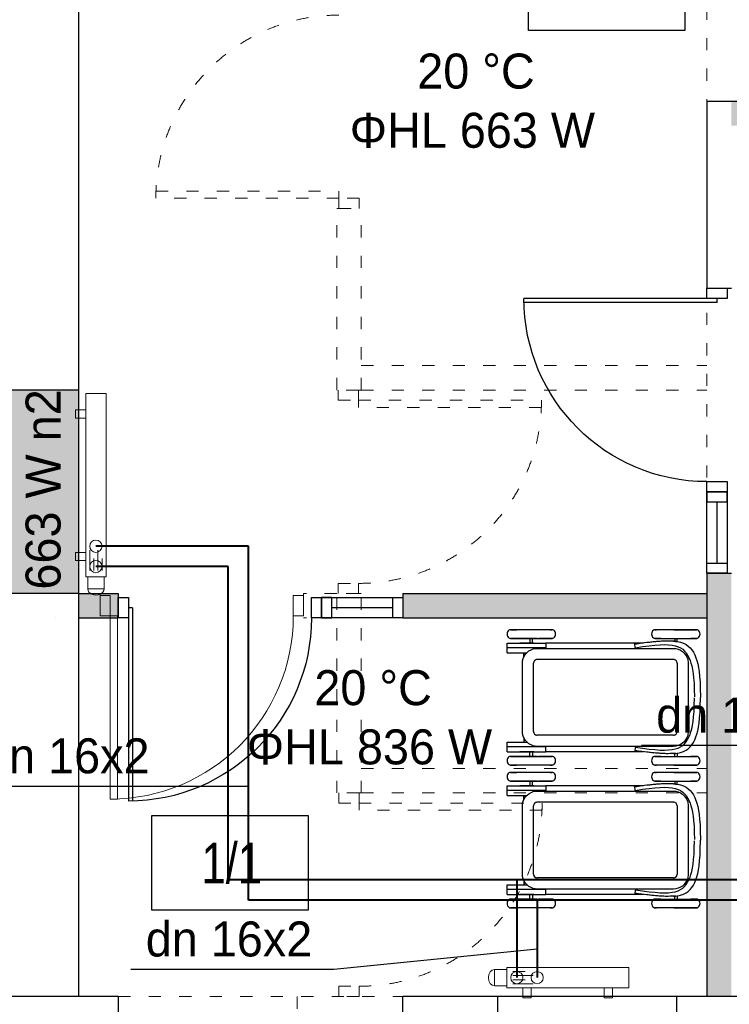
# Model space of a CAD drawing. Header units: millimetres. Extents: x 3698380 to 4312681, y 679670 to 844285.
# Tile 67 of 100: x 4077460 to 4080949, y 781588 to 786427. Entities that reach past the tile are written whole.
import ezdxf
from ezdxf.lldxf.tags import DXFTag

# ---------------------------------------------------------------- set-up
doc = ezdxf.new("R2010")
doc.units = ezdxf.units.MM
doc.header["$LTSCALE"] = 10
doc.linetypes.add('ACAD_ISO03W100', pattern=[30, 12, -18])
doc.linetypes.add('CHSW', pattern=[0])
for name, color, linetype, lineweight in [('0 20 cienka', 8, 'Continuous', 20), ('SAN_Armatura CO na rozwinięciu', 7, 'Continuous', 13), ('SAN_Armatura CO na rzucie', 7, 'Continuous', 13), ('SAN_Grzejniki CO na rzucie', 7, 'Continuous', 13), ('SAN_Przewody powrotne CO na rzucie', 5, 'Continuous', 40), ('SAN_Przewody zasilające CO na rzucie', 1, 'Continuous', 40)]:
    doc.layers.add(name, color=color, linetype=linetype, lineweight=lineweight)
for name, color, linetype in [('A_bloki', 252, 'Continuous'), ('A_kreskowanie', 8, 'Continuous'), ('A_opis_pom', 3, 'Continuous'), ('A_sc_istn', 252, 'Continuous'), ('A_sc_proj', 2, 'Continuous'), ('A_stolarka', 252, 'Continuous'), ('A_wymiary', 1, 'Continuous'), ('SAN_Etykiety przewodów CO na rzucie', 7, 'Continuous'), ('SAN_Piony CO na rzucie', 8, 'Continuous')]:
    doc.layers.add(name, color=color, linetype=linetype)
doc.layers.add('SAN_Etykiety pomieszczeń na rzucie', color=7, linetype='Continuous', true_color=0x8e8e8e)
doc.styles.add('Etykiety pomieszczeń na rzucie', font='txt')
doc.styles.add('Etykiety przewodów CO na rzucie', font='txt')
doc.styles.add('Grzejniki CO na rzucie', font='txt')
doc.styles.add('Strzałki', font='ic-isocp.shx', dxfattribs={"width": 0.8})
tags = doc.linetypes.add('DASHED', pattern=[19.05, 12.7, -6.35]).pattern_tags.tags
tags[6:7] = [DXFTag(74, 4), DXFTag(75, 0), DXFTag(340, '0'), DXFTag(46, 1.0), DXFTag(50, 0.0), DXFTag(44, 0.0), DXFTag(45, 0.0)]
tags[4:5] = [DXFTag(74, 4), DXFTag(75, 0), DXFTag(340, '0'), DXFTag(46, 1.0), DXFTag(50, 0.0), DXFTag(44, 0.0), DXFTag(45, 0.0)]

# ---------------------------------------------------------------- blocks, each defined once
blk = doc.blocks.new('*U469')
at = {"color": 252}
for points in [[(35, 900), (35, 0), (0, 0), (0, 900)], [(-50, -100), (0, -100), (0, 0), (-50, 0)], [(950, 0), (950, -100), (900, -100), (900, 0)]]:
    blk.add_lwpolyline(points, close=True, dxfattribs=at)
blk.add_arc((0, 0), 900, 0, 90, dxfattribs=at)
blk = doc.blocks.new('jndf')
at = {"layer": 'A_stolarka', "ltscale": 2}
for p, q in [((6685.7, -1555593.7), (6685.7, -1556543.7)), ((6685.7, -1555593.7), (6705.7, -1555593.7)), ((6705.7, -1555593.7), (6705.7, -1556543.7))]:
    blk.add_line(p, q, dxfattribs=at)
for points in [[(5755.7, -1555643.7), (5805.7, -1555643.7), (5805.7, -1555543.7), (5755.7, -1555543.7)], [(6705.7, -1555643.7), (6755.7, -1555643.7), (6755.7, -1555543.7), (6705.7, -1555543.7)]]:
    blk.add_lwpolyline(points, close=True, dxfattribs=at)
blk.add_arc((6705.7, -1555643.7), 900, 180, 270, dxfattribs=at)
blk = doc.blocks.new('WÓZEK DZIECIĘCY - WÓZEK DZIECIĘCY-1322588-0 PARTER')
at = {"layer": 'A_bloki'}
for p, q in [((-0.38, 0), (0, 0)), ((0.38, 0), (0, 0)), ((-33.27, -1.81), (-33.27, -2.16)), ((-33.27, -13.04), (-33.27, -1.81)), ((-33.27, -2.16), (-33.27, -2.53)), ((-33.27, -2.53), (-33.27, -2.91)), ((-33.27, -2.91), (-33.27, -3.31)), ((-33.27, -3.31), (-33.27, -3.72)), ((-33.27, -3.72), (-33.27, -4.15)), ((-33.27, -4.15), (-33.27, -4.59)), ((-33.27, -4.59), (-33.27, -5.04)), ((-28.98, -1.81), (-28.98, -4.77)), ((-28.98, -2.03), (-28.98, -1.81)), ((-28.98, -2.39), (-28.98, -2.03)), ((-28.98, -2.77), (-28.98, -2.39)), ((-28.98, -3.16), (-28.98, -2.77)), ((-28.98, -3.57), (-28.98, -3.16)), ((-28.98, -3.99), (-28.98, -3.57)), ((-28.98, -4.43), (-28.98, -3.99)), ((-28.98, -4.87), (-28.98, -4.43)), ((28.98, -1.81), (28.98, -4.77)), ((28.98, -2.03), (28.98, -1.81)), ((28.98, -2.39), (28.98, -2.03)), ((28.98, -2.77), (28.98, -2.39)), ((28.98, -3.16), (28.98, -2.77)), ((28.98, -3.57), (28.98, -3.16)), ((28.98, -3.99), (28.98, -3.57)), ((28.98, -4.43), (28.98, -3.99)), ((28.98, -4.87), (28.98, -4.43)), ((33.27, -1.81), (33.27, -2.16)), ((33.27, -13.04), (33.27, -1.81)), ((33.27, -2.16), (33.27, -2.53)), ((33.27, -2.53), (33.27, -2.91)), ((33.27, -2.91), (33.27, -3.31)), ((33.27, -3.31), (33.27, -3.72)), ((33.27, -3.72), (33.27, -4.15)), ((33.27, -4.15), (33.27, -4.59)), ((33.27, -4.59), (33.27, -5.04)), ((-33.27, -5.04), (-33.27, -5.5)), ((-33.27, -5.5), (-33.27, -5.97)), ((-33.27, -5.97), (-33.27, -6.45)), ((-33.27, -6.45), (-33.27, -6.94)), ((-33.27, -6.94), (-33.27, -7.44)), ((-33.27, -7.44), (-33.27, -7.95)), ((-33.27, -7.95), (-33.27, -8.46)), ((-33.27, -8.46), (-33.27, -8.98)), ((-33.27, -8.98), (-33.27, -9.51)), ((-33.27, -9.51), (-33.27, -10.04)), ((-28.98, -5.33), (-28.98, -4.87)), ((-28.98, -5.8), (-28.98, -5.33)), ((-28.98, -6.46), (-28.98, -5.6)), ((-28.98, -6.28), (-28.98, -5.8)), ((-28.98, -6.76), (-28.98, -6.28)), ((-28.98, -7.26), (-28.98, -6.76)), ((-28.98, -7.76), (-28.98, -7.26)), ((-28.98, -18.56), (-28.98, -7.35)), ((-28.98, -8.28), (-28.98, -7.76)), ((-28.98, -8.79), (-28.98, -8.28)), ((-28.98, -9.31), (-28.98, -8.79)), ((-28.98, -9.84), (-28.98, -9.31)), ((-23.22, -9.84), (-22.58, -8.85)), ((-22.58, -8.85), (-21.8, -7.98)), ((-21.8, -7.98), (-20.88, -7.24)), ((-20.88, -7.24), (-19.86, -6.66)), ((-19.86, -6.66), (-18.76, -6.25)), ((-18.76, -6.25), (-16.81, -5.99)), ((-16.81, -5.99), (0, -5.99)), ((0, -5.99), (16.81, -5.99)), ((16.81, -5.99), (18.76, -6.25)), ((18.76, -6.25), (19.86, -6.66)), ((19.86, -6.66), (20.88, -7.24)), ((20.88, -7.24), (21.8, -7.98)), ((21.8, -7.98), (22.58, -8.85)), ((22.58, -8.85), (23.22, -9.84)), ((28.98, -5.33), (28.98, -4.87)), ((28.98, -5.8), (28.98, -5.33)), ((28.98, -6.46), (28.98, -5.6)), ((28.98, -6.28), (28.98, -5.8)), ((28.98, -6.76), (28.98, -6.28)), ((28.98, -7.26), (28.98, -6.76)), ((28.98, -7.76), (28.98, -7.26)), ((28.98, -18.56), (28.98, -7.35)), ((28.98, -8.28), (28.98, -7.76)), ((28.98, -8.79), (28.98, -8.28)), ((28.98, -9.31), (28.98, -8.79)), ((28.98, -9.84), (28.98, -9.31)), ((33.27, -5.04), (33.27, -5.5)), ((33.27, -5.5), (33.27, -5.97)), ((33.27, -5.97), (33.27, -6.45)), ((33.27, -6.45), (33.27, -6.94)), ((33.27, -6.94), (33.27, -7.44)), ((33.27, -7.44), (33.27, -7.95)), ((33.27, -7.95), (33.27, -8.46)), ((33.27, -8.46), (33.27, -8.98)), ((33.27, -8.98), (33.27, -9.51)), ((33.27, -9.51), (33.27, -10.04)), ((-33.27, -10.04), (-33.27, -10.57)), ((-33.27, -10.57), (-33.27, -11.1)), ((-33.27, -11.1), (-33.27, -11.64)), ((-33.27, -11.64), (-33.27, -12.17)), ((-33.27, -12.17), (-33.27, -12.71)), ((-33.27, -12.71), (-33.27, -13.24)), ((-33.27, -13.24), (-33.27, -13.78)), ((-33.27, -13.78), (-33.27, -14.31)), ((-33.27, -14.31), (-33.27, -14.84)), ((-28.98, -10.37), (-28.98, -9.84)), ((-28.98, -10.91), (-28.98, -10.37)), ((-28.98, -11.44), (-28.98, -10.91)), ((-28.98, -11.98), (-28.98, -11.44)), ((-28.98, -12.51), (-28.98, -11.98)), ((-28.98, -13.05), (-28.98, -12.51)), ((-28.98, -13.58), (-28.98, -13.05)), ((-28.98, -14.11), (-28.98, -13.58)), ((-28.98, -14.64), (-28.98, -14.11)), ((-27.43, -11.45), (-28.76, -11.45)), ((-28.76, -12.64), (-27.57, -12.64)), ((-24.06, -13.23), (-23.96, -12.06)), ((-24.06, -43.6), (-24.06, -13.23)), ((-23.96, -12.06), (-23.68, -10.92)), ((-23.68, -10.92), (-23.22, -9.84)), ((-18.59, -13.23), (-18.59, -80.23)), ((-16.81, -11.46), (0, -11.46)), ((0, -11.46), (16.81, -11.46)), ((18.59, -13.23), (18.59, -80.23)), ((23.22, -9.84), (23.68, -10.92)), ((23.68, -10.92), (23.96, -12.06)), ((23.96, -12.06), (24.06, -13.23)), ((24.06, -13.23), (24.06, -43.6)), ((27.43, -11.45), (28.76, -11.45)), ((28.76, -12.64), (27.57, -12.64)), ((28.98, -10.37), (28.98, -9.84)), ((28.98, -10.91), (28.98, -10.37)), ((28.98, -11.44), (28.98, -10.91)), ((28.98, -11.98), (28.98, -11.44)), ((28.98, -12.51), (28.98, -11.98)), ((28.98, -13.05), (28.98, -12.51)), ((28.98, -13.58), (28.98, -13.05)), ((28.98, -14.11), (28.98, -13.58)), ((28.98, -14.64), (28.98, -14.11)), ((33.27, -10.04), (33.27, -10.57)), ((33.27, -10.57), (33.27, -11.1)), ((33.27, -11.1), (33.27, -11.64)), ((33.27, -11.64), (33.27, -12.17)), ((33.27, -12.17), (33.27, -12.71)), ((33.27, -12.71), (33.27, -13.24)), ((33.27, -13.24), (33.27, -13.78)), ((33.27, -13.78), (33.27, -14.31)), ((33.27, -14.31), (33.27, -14.84)), ((-33.27, -14.84), (-33.27, -15.36)), ((-33.27, -15.36), (-33.27, -15.88)), ((-33.27, -15.88), (-33.27, -16.39)), ((-33.27, -15.89), (-33.27, -20.92)), ((-33.27, -16.39), (-33.27, -16.89)), ((-33.27, -16.89), (-33.27, -17.39)), ((-33.27, -17.39), (-33.27, -17.88)), ((-33.27, -17.88), (-33.27, -18.36)), ((-33.27, -18.36), (-33.27, -18.83)), ((-33.27, -18.83), (-33.27, -19.29)), ((-33.27, -19.29), (-33.27, -19.73)), ((-28.98, -15.17), (-28.98, -14.64)), ((-28.98, -15.69), (-28.98, -15.17)), ((-28.98, -16.2), (-28.98, -15.69)), ((-28.98, -16.71), (-28.98, -16.2)), ((-28.98, -17.21), (-28.98, -16.71)), ((-28.98, -17.7), (-28.98, -17.21)), ((-28.98, -18.18), (-28.98, -17.7)), ((-28.98, -18.66), (-28.98, -18.18)), ((-28.98, -19.12), (-28.98, -18.66)), ((-28.98, -19.57), (-28.98, -19.12)), ((28.98, -15.17), (28.98, -14.64)), ((28.98, -15.69), (28.98, -15.17)), ((28.98, -16.2), (28.98, -15.69)), ((28.98, -16.71), (28.98, -16.2)), ((28.98, -17.21), (28.98, -16.71)), ((28.98, -17.7), (28.98, -17.21)), ((28.98, -18.18), (28.98, -17.7)), ((28.98, -18.66), (28.98, -18.18)), ((28.98, -19.12), (28.98, -18.66)), ((28.98, -19.57), (28.98, -19.12)), ((33.27, -14.84), (33.27, -15.36)), ((33.27, -15.36), (33.27, -15.88)), ((33.27, -15.88), (33.27, -16.39)), ((33.27, -15.89), (33.27, -20.92)), ((33.27, -16.39), (33.27, -16.89)), ((33.27, -16.89), (33.27, -17.39)), ((33.27, -17.39), (33.27, -17.88)), ((33.27, -17.88), (33.27, -18.36)), ((33.27, -18.36), (33.27, -18.83)), ((33.27, -18.83), (33.27, -19.29)), ((33.27, -19.29), (33.27, -19.73)), ((-33.27, -19.73), (-33.27, -20.17)), ((-33.27, -20.17), (-33.27, -20.59)), ((-33.27, -20.59), (-33.27, -21)), ((-33.27, -21), (-33.27, -21.39)), ((-33.27, -21.39), (-33.27, -21.77)), ((-33.27, -22.36), (-33.27, -21.62)), ((-33.27, -21.77), (-33.27, -22.14)), ((-33.27, -22.14), (-33.27, -22.36)), ((-28.98, -19.39), (-28.98, -22.36)), ((-28.98, -20.01), (-28.98, -19.57)), ((-28.98, -20.44), (-28.98, -20.01)), ((-28.98, -20.85), (-28.98, -20.44)), ((-28.98, -21.25), (-28.98, -20.85)), ((-28.98, -21.64), (-28.98, -21.25)), ((-28.98, -22.01), (-28.98, -21.64)), ((-28.98, -22.36), (-28.98, -22.01)), ((28.98, -19.39), (28.98, -22.36)), ((28.98, -20.01), (28.98, -19.57)), ((28.98, -20.44), (28.98, -20.01)), ((28.98, -20.85), (28.98, -20.44)), ((28.98, -21.25), (28.98, -20.85)), ((28.98, -21.64), (28.98, -21.25)), ((28.98, -22.01), (28.98, -21.64)), ((28.98, -22.36), (28.98, -22.01)), ((33.27, -19.73), (33.27, -20.17)), ((33.27, -20.17), (33.27, -20.59)), ((33.27, -20.59), (33.27, -21)), ((33.27, -21), (33.27, -21.39)), ((33.27, -21.39), (33.27, -21.77)), ((33.27, -22.36), (33.27, -21.62)), ((33.27, -21.77), (33.27, -22.14)), ((33.27, -22.14), (33.27, -22.36)), ((-26.68, -28.03), (-26.68, -75.92)), ((26.68, -28.03), (26.68, -75.92)), ((-24.06, -31.98), (-26.68, -32.38)), ((24.06, -31.98), (26.68, -32.38)), ((-24.06, -80.23), (-24.06, -43.6)), ((24.06, -43.6), (24.06, -80.23)), ((-33.27, -72.89), (-33.27, -73.24)), ((-33.27, -73.63), (-33.27, -72.89)), ((-33.27, -73.24), (-33.27, -73.61)), ((-33.27, -73.61), (-33.27, -74)), ((-33.27, -74), (-33.27, -74.4)), ((-33.27, -74.33), (-33.27, -87.9)), ((-33.27, -74.4), (-33.27, -74.81)), ((-33.27, -74.81), (-33.27, -75.24)), ((-33.27, -75.24), (-33.27, -75.68)), ((-33.27, -75.68), (-33.27, -76.13)), ((-33.27, -76.13), (-33.27, -76.59)), ((-33.27, -76.59), (-33.27, -77.06)), ((-33.27, -77.06), (-33.27, -77.55)), ((-28.98, -72.89), (-28.98, -79.36)), ((-28.98, -73.11), (-28.98, -72.89)), ((-28.98, -73.47), (-28.98, -73.11)), ((-28.98, -73.85), (-28.98, -73.47)), ((-28.98, -74.25), (-28.98, -73.85)), ((-28.98, -74.66), (-28.98, -74.25)), ((-28.98, -75.08), (-28.98, -74.66)), ((-28.98, -75.51), (-28.98, -75.08)), ((-28.98, -75.96), (-28.98, -75.51)), ((-28.98, -76.42), (-28.98, -75.96)), ((-28.98, -76.89), (-28.98, -76.42)), ((-28.98, -77.37), (-28.98, -76.89)), ((-28.98, -77.86), (-28.98, -77.37)), ((-26.68, -75.92), (-24.32, -75.92)), ((-26.68, -81.85), (-26.68, -75.92)), ((-24.32, -75.92), (-24.32, -95.08)), ((24.32, -75.92), (24.32, -95.08)), ((26.68, -75.92), (24.32, -75.92)), ((26.68, -81.85), (26.68, -75.92)), ((28.98, -72.89), (28.98, -79.36)), ((28.98, -73.11), (28.98, -72.89)), ((28.98, -73.47), (28.98, -73.11)), ((28.98, -73.85), (28.98, -73.47)), ((28.98, -74.25), (28.98, -73.85)), ((28.98, -74.66), (28.98, -74.25)), ((28.98, -75.08), (28.98, -74.66)), ((28.98, -75.51), (28.98, -75.08)), ((28.98, -75.96), (28.98, -75.51)), ((28.98, -76.42), (28.98, -75.96)), ((28.98, -76.89), (28.98, -76.42)), ((28.98, -77.37), (28.98, -76.89)), ((28.98, -77.86), (28.98, -77.37)), ((33.27, -72.89), (33.27, -73.24)), ((33.27, -73.63), (33.27, -72.89)), ((33.27, -73.24), (33.27, -73.61)), ((33.27, -73.61), (33.27, -74)), ((33.27, -74), (33.27, -74.4)), ((33.27, -74.33), (33.27, -87.9)), ((33.27, -74.4), (33.27, -74.81)), ((33.27, -74.81), (33.27, -75.24)), ((33.27, -75.24), (33.27, -75.68)), ((33.27, -75.68), (33.27, -76.13)), ((33.27, -76.13), (33.27, -76.59)), ((33.27, -76.59), (33.27, -77.06)), ((33.27, -77.06), (33.27, -77.55)), ((-33.27, -77.55), (-33.27, -78.04)), ((-33.27, -78.04), (-33.27, -78.54)), ((-33.27, -78.54), (-33.27, -79.05)), ((-33.27, -79.05), (-33.27, -79.56)), ((-33.27, -79.56), (-33.27, -80.08)), ((-33.27, -80.08), (-33.27, -80.6)), ((-33.27, -80.6), (-33.27, -81.13)), ((-33.27, -81.13), (-33.27, -81.66)), ((-33.27, -81.66), (-33.27, -82.2)), ((-33.27, -82.2), (-33.27, -82.73)), ((-28.98, -78.35), (-28.98, -77.86)), ((-28.98, -78.86), (-28.98, -78.35)), ((-28.98, -79.37), (-28.98, -78.86)), ((-28.98, -79.89), (-28.98, -79.37)), ((-28.98, -80.41), (-28.98, -79.89)), ((-28.98, -80.29), (-28.98, -93.44)), ((-28.98, -80.94), (-28.98, -80.41)), ((-28.98, -81.47), (-28.98, -80.94)), ((-28.98, -82), (-28.98, -81.47)), ((-28.98, -82.54), (-28.98, -82)), ((-26.68, -83.44), (-26.68, -81.85)), ((-26.68, -81.85), (-26.68, -83.44)), ((-23.79, -82.19), (-24.06, -80.23)), ((-23.38, -83.29), (-23.79, -82.19)), ((0, -82.01), (-16.81, -82.01)), ((16.81, -82.01), (0, -82.01)), ((23.79, -82.19), (23.38, -83.29)), ((24.06, -80.23), (23.79, -82.19)), ((26.68, -83.44), (26.68, -81.85)), ((26.68, -81.85), (26.68, -83.44)), ((28.98, -78.35), (28.98, -77.86)), ((28.98, -78.86), (28.98, -78.35)), ((28.98, -79.37), (28.98, -78.86)), ((28.98, -79.89), (28.98, -79.37)), ((28.98, -80.41), (28.98, -79.89)), ((28.98, -80.29), (28.98, -93.44)), ((28.98, -80.94), (28.98, -80.41)), ((28.98, -81.47), (28.98, -80.94)), ((28.98, -82), (28.98, -81.47)), ((28.98, -82.54), (28.98, -82)), ((33.27, -77.55), (33.27, -78.04)), ((33.27, -78.04), (33.27, -78.54)), ((33.27, -78.54), (33.27, -79.05)), ((33.27, -79.05), (33.27, -79.56)), ((33.27, -79.56), (33.27, -80.08)), ((33.27, -80.08), (33.27, -80.6)), ((33.27, -80.6), (33.27, -81.13)), ((33.27, -81.13), (33.27, -81.66)), ((33.27, -81.66), (33.27, -82.2)), ((33.27, -82.2), (33.27, -82.73)), ((-33.27, -82.73), (-33.27, -83.27)), ((-33.27, -83.27), (-33.27, -83.81)), ((-33.27, -83.81), (-33.27, -84.34)), ((-33.27, -84.34), (-33.27, -84.88)), ((-33.27, -84.88), (-33.27, -85.41)), ((-33.27, -85.41), (-33.27, -85.93)), ((-33.27, -85.93), (-33.27, -86.46)), ((-33.27, -86.46), (-33.27, -86.97)), ((-33.27, -86.97), (-33.27, -87.48)), ((-28.98, -83.07), (-28.98, -82.54)), ((-28.98, -83.61), (-28.98, -83.07)), ((-28.98, -84.15), (-28.98, -83.61)), ((-28.98, -84.68), (-28.98, -84.15)), ((-28.98, -85.21), (-28.98, -84.68)), ((-28.98, -85.74), (-28.98, -85.21)), ((-28.98, -86.26), (-28.98, -85.74)), ((-28.98, -86.78), (-28.98, -86.26)), ((-28.98, -87.3), (-28.98, -86.78)), ((-26.68, -82.6), (-28.76, -82.6)), ((-28.76, -83.79), (-26.68, -83.79)), ((-26.68, -86.33), (-26.68, -83.14)), ((-26.68, -84.81), (-26.68, -83.44)), ((-26.68, -83.44), (-26.68, -84.81)), ((-26.68, -85.9), (-26.68, -84.81)), ((-26.68, -84.81), (-26.68, -85.9)), ((-26.68, -86.71), (-26.68, -85.9)), ((-26.68, -85.9), (-26.68, -86.71)), ((-26.68, -88.42), (-26.68, -86.33)), ((-26.68, -87.33), (-26.68, -86.71)), ((-26.68, -86.71), (-26.68, -87.33)), ((-22.8, -84.31), (-23.38, -83.29)), ((-22.07, -85.23), (-22.8, -84.31)), ((-21.19, -86.01), (-22.07, -85.23)), ((-21.94, -95.08), (-21.94, -85.34)), ((-19.67, -86.89), (-21.94, -86.89)), ((-20.2, -86.64), (-21.19, -86.01)), ((-19.12, -87.1), (-20.2, -86.64)), ((20.2, -86.64), (19.12, -87.1)), ((19.67, -86.89), (21.94, -86.89)), ((21.19, -86.01), (20.2, -86.64)), ((22.07, -85.23), (21.19, -86.01)), ((21.94, -95.08), (21.94, -85.34)), ((22.8, -84.31), (22.07, -85.23)), ((23.38, -83.29), (22.8, -84.31)), ((26.68, -82.6), (28.76, -82.6)), ((26.68, -86.33), (26.68, -83.14)), ((26.68, -84.81), (26.68, -83.44)), ((26.68, -83.44), (26.68, -84.81)), ((28.76, -83.79), (26.68, -83.79)), ((26.68, -85.9), (26.68, -84.81)), ((26.68, -84.81), (26.68, -85.9)), ((26.68, -86.71), (26.68, -85.9)), ((26.68, -85.9), (26.68, -86.71)), ((26.68, -88.42), (26.68, -86.33)), ((26.68, -87.33), (26.68, -86.71)), ((26.68, -86.71), (26.68, -87.33)), ((28.98, -83.07), (28.98, -82.54)), ((28.98, -83.61), (28.98, -83.07)), ((28.98, -84.15), (28.98, -83.61)), ((28.98, -84.68), (28.98, -84.15)), ((28.98, -85.21), (28.98, -84.68)), ((28.98, -85.74), (28.98, -85.21)), ((28.98, -86.26), (28.98, -85.74)), ((28.98, -86.78), (28.98, -86.26)), ((28.98, -87.3), (28.98, -86.78)), ((33.27, -82.73), (33.27, -83.27)), ((33.27, -83.27), (33.27, -83.81)), ((33.27, -83.81), (33.27, -84.34)), ((33.27, -84.34), (33.27, -84.88)), ((33.27, -84.88), (33.27, -85.41)), ((33.27, -85.41), (33.27, -85.93)), ((33.27, -85.93), (33.27, -86.46)), ((33.27, -86.46), (33.27, -86.97)), ((33.27, -86.97), (33.27, -87.48)), ((-33.27, -87.48), (-33.27, -87.99)), ((-33.27, -87.99), (-33.27, -88.48)), ((-33.27, -88.48), (-33.27, -88.97)), ((-33.27, -88.79), (-33.27, -89.65)), ((-33.27, -88.97), (-33.27, -89.45)), ((-33.27, -89.45), (-33.27, -89.92)), ((-33.27, -89.92), (-33.27, -90.38)), ((-33.27, -90.38), (-33.27, -90.82)), ((-33.27, -93.44), (-33.27, -90.47)), ((-33.27, -90.82), (-33.27, -91.26)), ((-33.27, -91.26), (-33.27, -91.68)), ((-33.27, -91.68), (-33.27, -92.08)), ((-28.98, -87.8), (-28.98, -87.3)), ((-28.98, -88.3), (-28.98, -87.8)), ((-28.98, -88.79), (-28.98, -88.3)), ((-28.98, -89.28), (-28.98, -88.79)), ((-28.98, -89.75), (-28.98, -89.28)), ((-28.98, -90.21), (-28.98, -89.75)), ((-28.98, -90.66), (-28.98, -90.21)), ((-28.98, -91.1), (-28.98, -90.66)), ((-28.98, -91.52), (-28.98, -91.1)), ((-28.98, -91.94), (-28.98, -91.52)), ((-26.68, -87.86), (-26.68, -87.33)), ((-26.68, -87.33), (-26.68, -87.86)), ((-26.68, -95.08), (-26.68, -87.86)), ((-26.68, -87.86), (-26.68, -88.33)), ((-26.68, -88.77), (-26.68, -88.33)), ((-26.68, -88.33), (-26.68, -88.77)), ((-17.98, -87.39), (-19.12, -87.1)), ((-16.81, -87.48), (-17.98, -87.39)), ((0, -87.48), (-16.81, -87.48)), ((16.81, -87.48), (0, -87.48)), ((17.98, -87.39), (16.81, -87.48)), ((19.12, -87.1), (17.98, -87.39)), ((26.68, -95.08), (26.68, -87.33)), ((26.68, -87.33), (26.68, -87.86)), ((26.68, -88.33), (26.68, -87.86)), ((26.68, -87.86), (26.68, -88.33)), ((26.68, -88.77), (26.68, -88.33)), ((26.68, -88.33), (26.68, -88.77)), ((28.98, -87.8), (28.98, -87.3)), ((28.98, -88.3), (28.98, -87.8)), ((28.98, -88.79), (28.98, -88.3)), ((28.98, -89.28), (28.98, -88.79)), ((28.98, -89.75), (28.98, -89.28)), ((28.98, -90.21), (28.98, -89.75)), ((28.98, -90.66), (28.98, -90.21)), ((28.98, -91.1), (28.98, -90.66)), ((28.98, -91.52), (28.98, -91.1)), ((28.98, -91.94), (28.98, -91.52)), ((33.27, -87.48), (33.27, -87.99)), ((33.27, -87.99), (33.27, -88.48)), ((33.27, -88.48), (33.27, -88.97)), ((33.27, -88.97), (33.27, -89.45)), ((33.27, -89.45), (33.27, -89.92)), ((33.27, -89.92), (33.27, -90.38)), ((33.27, -90.38), (33.27, -90.82)), ((33.27, -93.44), (33.27, -90.47)), ((33.27, -90.82), (33.27, -91.26)), ((33.27, -91.26), (33.27, -91.68)), ((33.27, -91.68), (33.27, -92.08)), ((-33.27, -92.08), (-33.27, -92.48)), ((-33.27, -92.48), (-33.27, -92.85)), ((-33.27, -92.85), (-33.27, -93.22)), ((-33.27, -93.22), (-33.27, -93.44)), ((-28.98, -92.33), (-28.98, -91.94)), ((-28.98, -92.72), (-28.98, -92.33)), ((-28.98, -93.08), (-28.98, -92.72)), ((-28.98, -93.44), (-28.98, -93.08)), ((-21.94, -95.08), (-26.68, -95.08)), ((26.68, -95.08), (21.94, -95.08)), ((28.98, -92.33), (28.98, -91.94)), ((28.98, -92.72), (28.98, -92.33)), ((28.98, -93.08), (28.98, -92.72)), ((28.98, -93.44), (28.98, -93.08)), ((33.27, -92.08), (33.27, -92.48)), ((33.27, -92.48), (33.27, -92.85)), ((33.27, -92.85), (33.27, -93.22)), ((33.27, -93.22), (33.27, -93.44))]:
    blk.add_line(p, q, dxfattribs=at)
for centre, start, end in [((-16.81, -13.23), 90, 180), ((-16.81, -13.23), 166.4903, 180), ((-16.81, -13.23), 152.4911, 162.5089), ((-16.81, -13.23), 121.4903, 148.5097), ((-16.81, -13.23), 107.4911, 117.5089), ((-16.81, -13.23), 90, 103.5097), ((16.81, -13.23), 0, 90), ((16.81, -13.23), 76.4903, 90), ((16.81, -13.23), 62.4911, 72.5089), ((16.81, -13.23), 31.4903, 58.5097), ((16.81, -13.23), 17.4911, 27.5089), ((16.81, -13.23), 0, 13.5097), ((-16.81, -80.23), 180, 270), ((-16.81, -80.23), 180, 193.5097), ((-16.81, -80.23), 197.4911, 207.5089), ((-16.81, -80.23), 211.4903, 238.5097), ((-16.81, -80.23), 242.4911, 252.5089), ((-16.81, -80.23), 256.4903, 270), ((16.81, -80.23), 270, 0), ((16.81, -80.23), 270, 283.5097), ((16.81, -80.23), 287.4911, 297.5089), ((16.81, -80.23), 301.4903, 328.5097), ((16.81, -80.23), 332.4911, 342.5089), ((16.81, -80.23), 346.4903, 0)]:
    blk.add_arc(centre, 1.78, start, end, dxfattribs=at)
for centre, ratio, start_param, end_param in [((-31.13, -1.81), 0.767481, 6.227865, 9.473408), ((31.13, -1.81), 0.767481, 6.227866, 9.480099), ((-31.13, -22.36), 0.764604, 3.086272, 6.338507), ((31.13, -22.36), 0.764604, 3.092909, 6.338506), ((-31.13, -72.89), 0.764604, 6.227865, 9.480099), ((31.13, -72.89), 0.764604, 6.227865, 9.480099), ((-31.13, -93.44), 0.767481, 3.086272, 6.338508), ((31.13, -93.44), 0.767481, 3.092965, 6.338506)]:
    blk.add_ellipse(centre, major_axis=(2.14, 0), ratio=ratio, start_param=start_param, end_param=end_param, dxfattribs=at)
for points, knots in [([(-27.62, -13.24), (-27.53, -11.89), (-26.64, -6.13), (-21.06, -1.88), (-11.2, 0), (-0.38, 0)], [-0.5602568, -0.5602568, -0.5602568, -0.5602568, -0.4944523, -0.2348886, 0, 0, 0, 0]), ([(27.6, -13.24), (27.53, -11.89), (26.64, -6.13), (21.06, -1.88), (11.2, 0), (0.38, 0)], [-0.5602568, -0.5602568, -0.5602568, -0.5602568, -0.4944523, -0.2348886, 0, 0, 0, 0]), ([(-24.39, -32.03), (-24.39, -32.01), (-24.39, -31.99), (-24.4, -31.98), (-26.02, -21.92), (-26.7, -10.25), (-19.71, -4.79), (-10.46, -2.97), (-0.3, -2.97)], [0.036693, 0.036693, 0.036693, 0.036693, 0.0371187, 0.0371187, 0.0371187, 0.2905198, 0.5500836, 0.7849722, 0.7849722, 0.7849722, 0.7849722]), ([(24.39, -32.03), (24.39, -32.01), (24.39, -31.99), (24.4, -31.98), (26.02, -21.92), (26.7, -10.25), (19.71, -4.79), (10.46, -2.97), (0.3, -2.97)], [0.036693, 0.036693, 0.036693, 0.036693, 0.0371187, 0.0371187, 0.0371187, 0.2905198, 0.5500836, 0.7849722, 0.7849722, 0.7849722, 0.7849722]), ([(-27.51, -12.02), (-27.57, -12.8), (-27.62, -13.79), (-27.65, -14.77), (-27.67, -15.9)], [0, 0, 0, 0, 0.125, 0.1562584, 0.1562584, 0.1562584, 0.1562584]), ([(27.51, -12.02), (27.59, -12.8), (27.62, -13.79), (27.65, -14.77), (27.67, -15.9)], [0, 0, 0, 0, 0.125, 0.1562584, 0.1562584, 0.1562584, 0.1562584]), ([(-27.67, -15.9), (-27.67, -16.18), (-27.67, -17.26), (-27.6, -18.73), (-27.49, -20.31), (-27.4, -21.5), (-27.3, -22.69), (-27.14, -24.29), (-26.82, -27.08), (-26.51, -29.46), (-26.06, -32.28)], [0.2051655, 0.2051655, 0.2051655, 0.2051655, 0.25, 0.375, 0.4375, 0.5, 0.5625, 0.625, 0.75, 1, 1, 1, 1]), ([(27.67, -15.9), (27.67, -16.18), (27.67, -17.26), (27.6, -18.73), (27.49, -20.31), (27.4, -21.5), (27.3, -22.69), (27.14, -24.29), (26.82, -27.08), (26.51, -29.46), (26.06, -32.28)], [0.2051655, 0.2051655, 0.2051655, 0.2051655, 0.25, 0.375, 0.4375, 0.5, 0.5625, 0.625, 0.75, 1, 1, 1, 1])]:
    blk.add_open_spline(points, degree=3, knots=knots, dxfattribs=at)
blk = doc.blocks.new('d')
at = {"layer": 'A_kreskowanie', "ltscale": 2}
h = blk.add_hatch(color=252, dxfattribs=at)
h.dxf.hatch_style = 1
h.paths.add_polyline_path([(3731432.76, 791007.02), (3731312.76, 791007.02), (3731312.76, 789647.02), (3731432.76, 789647.02)])
h.paths.add_polyline_path([(3732874.74, 789327.02), (3732874.74, 789347.02), (3731432.76, 789347.02), (3731432.76, 789227.02), (3732874.74, 789227.02)])
h.paths.add_polyline_path([(3732754.74, 789227.02), (3732634.74, 789227.02), (3732634.74, 789127.02), (3732754.74, 789127.02)])
h.paths.add_polyline_path([(3734281.53, 789347.02), (3733874.74, 789347.02), (3733874.74, 789227.02), (3734281.53, 789227.02)])
h.paths.add_polyline_path([(3734161.53, 791007.02), (3734041.53, 791007.02), (3734041.53, 790927.02), (3734041.53, 790357.02), (3734041.53, 789347.02), (3734161.53, 789347.02)])
h.paths.add_polyline_path([(3736381.9, 791007.02), (3736261.9, 791007.02), (3736261.9, 789347.02), (3735463.65, 789347.02), (3735314.74, 789347.02), (3735314.74, 789227.02), (3736381.9, 789227.02)])
h.paths.add_polyline_path([(3735583.65, 789227.02), (3735463.65, 789227.02), (3735463.65, 787727.02), (3735583.65, 787727.02)])
h.paths.add_polyline_path([(3732754.74, 788122.56), (3732634.74, 788122.56), (3732634.74, 787727.02), (3732754.74, 787727.02)])
h.paths.add_polyline_path([(3731432.76, 789527.02), (3731312.76, 789527.02), (3731312.76, 787727.02), (3731432.76, 787727.02)])
h.paths.add_polyline_path([(3730049.12, 787727.02), (3729235.08, 787727.02), (3729235.08, 787627.02), (3729285.08, 787627.02), (3729285.08, 787527.02, 0.0278424), (3729290.65, 787427.02), (3730049.12, 787427.02)])
h.paths.add_polyline_path([(3729285.08, 787527.02), (3729235.08, 787527.02), (3729235.08, 787427.02), (3729290.65, 787427.02, -0.0278424)], flags=17)
h.paths.add_polyline_path([(3729285.08, 787627.02), (3729235.08, 787627.02), (3729235.08, 787527.02), (3729285.08, 787527.02)], flags=17)
h.paths.add_polyline_path([(3729114.74, 784607.02), (3728714.74, 784607.02), (3728714.74, 783607.02), (3729114.74, 783607.02)])
h.paths.add_polyline_path([(3729220.66, 783607.02), (3729114.74, 783607.02), (3729114.74, 783487.02), (3729220.66, 783487.02)])
h.paths.add_polyline_path([(3729309.74, 783607.02), (3729220.66, 783607.02), (3729220.66, 783487.02), (3729309.74, 783487.02)])
h.paths.add_polyline_path([(3732204.74, 783607.02), (3730709.74, 783607.02), (3730709.74, 783487.02), (3732204.74, 783487.02)])
h.paths.add_polyline_path([(3732324.74, 783707.02), (3732204.74, 783707.02), (3732204.74, 781627.02), (3732324.74, 781627.02)])
h.paths.add_polyline_path([(3735344.74, 786027.02), (3735224.74, 786027.02), (3732324.74, 786027.02), (3732324.74, 785907.02), (3735224.74, 785907.02), (3735224.74, 781627.02), (3735344.74, 781627.02)])
h.paths.add_polyline_path([(3744114.74, 791127.02), (3735314.74, 791127.02), (3735314.74, 791007.02), (3744114.74, 791007.02)])
h.paths.add_polyline_path([(3740100.05, 791007.02), (3739980.05, 791007.02), (3739980.05, 787727.02), (3740100.05, 787727.02)])
h.paths.add_polyline_path([(3742214.74, 791007.02), (3742094.74, 791007.02), (3742094.74, 787727.02), (3742214.74, 787727.02)])
h.paths.add_polyline_path([(3727024.74, 793327.02), (3726904.74, 793327.02), (3726904.74, 789127.02), (3727024.74, 789127.02)])
at = {"layer": '0 20 cienka', "color": 252, "linetype": 'ACAD_ISO03W100', "ltscale": 0.5}
blk.add_line((3729309.74, 781627.02), (3730709.74, 781627.02), dxfattribs=at)
for points in [[(3732204.74, 781627.02), (3732204.74, 787427.02)], [(3730384.74, 784607.02), (3730384.74, 785499.45)], [(3730384.74, 785499.45), (3730504.74, 785499.45)], [(3730504.74, 784607.02), (3730504.74, 785499.45)], [(3730504.74, 784727.02), (3732204.74, 784727.02)], [(3730504.74, 784607.02), (3730384.74, 784607.02)], [(3730504.74, 784607.02), (3732204.74, 784607.02)], [(3729220.66, 783607.02), (3729114.74, 783607.02)], [(3729220.66, 783607.02), (3729220.66, 783487.02)], [(3730384.74, 783607.02), (3730220.66, 783607.02)], [(3730220.66, 783607.02), (3730220.66, 783487.02)], [(3730384.74, 782627.02), (3730384.74, 783607.02)], [(3730504.74, 783607.02), (3730384.74, 783607.02)], [(3730504.74, 782627.02), (3730504.74, 783607.02)], [(3729220.66, 783487.02), (3729114.74, 783487.02)], [(3730384.74, 783487.02), (3730220.66, 783487.02)], [(3730504.74, 782747.02), (3732204.74, 782747.02)], [(3730504.74, 782627.02), (3730384.74, 782627.02)], [(3730504.74, 782627.02), (3732204.74, 782627.02)], [(3730189.74, 781627.02), (3730189.74, 781227.02)]]:
    blk.add_lwpolyline(points, dxfattribs=at)
for points in [[(3729494.74, 785584.45), (3730394.74, 785584.45), (3730394.74, 785549.45), (3729494.74, 785549.45)], [(3730494.74, 785499.45), (3730494.74, 785549.45), (3730394.74, 785549.45), (3730394.74, 785499.45)], [(3730391.08, 784607.02), (3730391.08, 784557.02), (3730491.08, 784557.02), (3730491.08, 784607.02)], [(3731391.08, 784522.02), (3730491.08, 784522.02), (3730491.08, 784557.02), (3731391.08, 784557.02)], [(3730491.08, 783607.02), (3730391.08, 783607.02), (3730391.08, 783657.02), (3730491.08, 783657.02)], [(3730393.99, 782627.02), (3730393.99, 782577.02), (3730493.99, 782577.02), (3730493.99, 782627.02)], [(3731393.99, 782542.02), (3730493.99, 782542.02), (3730493.99, 782577.02), (3731393.99, 782577.02)], [(3730493.99, 781627.02), (3730393.99, 781627.02), (3730393.99, 781677.02), (3730493.99, 781677.02)]]:
    blk.add_lwpolyline(points, close=True, dxfattribs=at)
for centre, start, end in [((3730394.74, 785549.45), 90, 180), ((3730491.08, 784557.02), 270, 0), ((3730493.99, 782577.02), 270, 0)]:
    blk.add_arc(centre, 900, start, end, dxfattribs=at)
at = {"layer": 'A_opis_pom', "color": 252, "ltscale": 2}
for points in [[(3731327.16, 786839.01), (3732096.08, 786839.01), (3732096.08, 786373.58), (3731327.16, 786373.58)], [(3729474.86, 782516.11), (3730243.78, 782516.11), (3730243.78, 782050.69), (3729474.86, 782050.69)]]:
    blk.add_lwpolyline(points, close=True, dxfattribs=at)
at = {"layer": 'A_sc_istn', "color": 252}
for points in [[(3729114.74, 791427.02), (3729114.74, 784607.02)], [(3729114.74, 784607.02), (3728714.74, 784607.02)], [(3729114.74, 783607.02), (3728714.74, 783607.02)], [(3729114.74, 783607.02), (3729114.74, 781627.02)], [(3729309.74, 781627.02), (3728264.74, 781627.02)], [(3729309.74, 781627.02), (3729309.74, 781227.02)], [(3748199.74, 781627.02), (3730709.74, 781627.02)], [(3731174.74, 781627.02), (3731174.74, 781227.02)], [(3732054.74, 781627.02), (3732054.74, 781227.02)]]:
    blk.add_lwpolyline(points, dxfattribs=at)
at = {"layer": 'A_sc_proj', "color": 252, "ltscale": 2}
for p, q in [((3732204.74, 786027.02), (3735344.74, 786027.02)), ((3732204.74, 785107.02), (3732324.74, 785107.02)), ((3729114.74, 784607.02), (3729114.74, 783607.02)), ((3732204.74, 783707.02), (3732324.74, 783707.02)), ((3729114.74, 783607.02), (3729309.74, 783607.02)), ((3730709.74, 783607.02), (3732204.74, 783607.02)), ((3729114.74, 783487.02), (3729309.74, 783487.02)), ((3730709.74, 783487.02), (3732204.74, 783487.02)), ((3730709.74, 781227.02), (3730709.74, 781627.02))]:
    blk.add_line(p, q, dxfattribs=at)
at = {"layer": 'A_sc_proj', "color": 252, "ltscale": 16}
for p, q in [((3729309.74, 783607.02), (3729309.74, 783487.02)), ((3730709.74, 783607.02), (3730709.74, 783487.02))]:
    blk.add_line(p, q, dxfattribs=at)
at = {"layer": 'A_sc_proj', "color": 252, "ltscale": 2}
for points in [[(3732204.74, 786027.02), (3732204.74, 785107.02)], [(3732204.74, 783707.02), (3732204.74, 781627.02)]]:
    blk.add_lwpolyline(points, dxfattribs=at)
at = {"layer": 'A_stolarka', "color": 252, "ltscale": 2}
for p, q in [((3732254.74, 783757.02), (3732254.74, 784057.02)), ((3730659.74, 783537.02), (3730359.74, 783537.02))]:
    blk.add_line(p, q, dxfattribs=at)
for points in [[(3732204.74, 784107.02), (3732204.74, 784057.02), (3732304.74, 784057.02), (3732304.74, 784107.02)], [(3732304.74, 784107.02), (3732304.74, 783707.02), (3732204.74, 783707.02), (3732204.74, 784107.02)], [(3732204.74, 783707.02), (3732204.74, 783757.02), (3732304.74, 783757.02), (3732304.74, 783707.02)], [(3730309.74, 783487.02), (3730359.74, 783487.02), (3730359.74, 783587.02), (3730309.74, 783587.02)], [(3730309.74, 783587.02), (3730709.74, 783587.02), (3730709.74, 783487.02), (3730309.74, 783487.02)], [(3730709.74, 783487.02), (3730659.74, 783487.02), (3730659.74, 783587.02), (3730709.74, 783587.02)]]:
    blk.add_lwpolyline(points, close=True, dxfattribs=at)
at = {"layer": '0 20 cienka', "color": 252, "linetype": 'ACAD_ISO03W100', "ltscale": 0.5, "xscale": -1, "rotation": 180}
blk.add_blockref('*U469', (3729270.66, 783497.02), dxfattribs=at)
at = {"layer": 'A_bloki', "color": 252, "linetype": 'Continuous', "xscale": 10, "yscale": 10, "zscale": 10, "rotation": 270}
for p in [(3732172.42, 783096.78), (3732172.42, 782395.58)]:
    blk.add_blockref('WÓZEK DZIECIĘCY - WÓZEK DZIECIĘCY-1322588-0 PARTER', p, dxfattribs=at)
at = {"layer": 'A_stolarka', "color": 252, "xscale": -1, "rotation": 270}
blk.add_blockref('jndf', (5287848.49, 778351.29), dxfattribs=at)
at = {"layer": 'A_stolarka', "color": 252, "xscale": -1}
blk.add_blockref('jndf', (3736065.48, 2339130.77), dxfattribs=at)
at = {"layer": 'A_opis_pom', "color": 252, "insert": (3729867.84, 782280.94), "char_height": 200, "attachment_point": 5, "style": 'Strzałki', "bg_fill": 3, "box_fill_scale": 1.2, "bg_fill_color": 256, "bg_fill_transparency": 10554628}
blk.add_mtext('1/1', dxfattribs=at)
blk = doc.blocks.new('PLYVK_P_ALH_RIGHT_P_60_5_60_30_10')
at = {"layer": 'SAN_Grzejniki CO na rzucie', "color": 9, "true_color": 0x000009}
for p, q in [((270, -70), (170, -70)), ((270, -90), (210, -90)), ((270, -110), (170, -110)), ((270, -130), (210, -130))]:
    blk.add_line(p, q, dxfattribs=at)
at = {"layer": 'SAN_Grzejniki CO na rzucie', "true_color": 0x000000}
for points in [[(-220, -50), (-220, 0), (-180, 0), (-180, -50)], [(180, -50), (180, 0), (220, 0), (220, -50)], [(-300, -150), (300, -150), (300, -50), (-300, -50), (-300, -150)]]:
    blk.add_lwpolyline(points, dxfattribs=at)
blk = doc.blocks.new('PLYVK_P_ALH_RIGHT_P_60_5_90_30_10_V')
at = {"layer": 'SAN_Grzejniki CO na rzucie', "color": 9, "true_color": 0x000009}
for p, q in [((-420, -70), (-320, -70)), ((-420, -90), (-360, -90)), ((-420, -110), (-320, -110)), ((-420, -130), (-360, -130))]:
    blk.add_line(p, q, dxfattribs=at)
at = {"layer": 'SAN_Grzejniki CO na rzucie', "true_color": 0x000000}
for points in [[(-330, -50), (-330, 0), (-370, 0), (-370, -50)], [(370, -50), (370, 0), (330, 0), (330, -50)], [(450, -150), (-450, -150), (-450, -50), (450, -50), (450, -150)]]:
    blk.add_lwpolyline(points, dxfattribs=at)
blk = doc.blocks.new('VERTPIPECOSUPPLY_P')
at = {"layer": 'SAN_Przewody zasilające CO na rzucie', "lineweight": 13, "true_color": 0x000000}
blk.add_circle((0, 0), 30, dxfattribs=at)
blk = doc.blocks.new('VERTPIPECORETURN_P')
at = {"layer": 'SAN_Przewody powrotne CO na rzucie', "lineweight": 13, "true_color": 0x000000}
blk.add_circle((0, 0), 30, dxfattribs=at)
blk = doc.blocks.new('ZTGRZVK_P')
at = {"layer": 'SAN_Armatura CO na rozwinięciu', "true_color": 0x000000}
blk.add_lwpolyline([(50, 40), (110, 40), (110, -40), (50, -40), (50, 40)], dxfattribs=at)
blk.add_ellipse((110, 0), major_axis=(0, 40), ratio=0.75, start_param=3.141593, end_param=6.283185, dxfattribs=at)
blk = doc.blocks.new('ZTGRZVK_P_V')
at = {"layer": 'SAN_Armatura CO na rozwinięciu', "true_color": 0x000000}
blk.add_lwpolyline([(-50, 40), (-110, 40), (-110, -40), (-50, -40), (-50, 40)], dxfattribs=at)
blk.add_ellipse((-110, 0), major_axis=(0, 40), ratio=0.75, start_param=0, end_param=3.141593, dxfattribs=at)

msp = doc.modelspace()

# ---------------------------------------------------------------- block references
at = {"layer": 'A_wymiary'}
msp.add_blockref('d', (348634.7, 0), dxfattribs=at)

# ---------------------------------------------------------------- next in the draw order: linework, layer by layer
at = {"layer": 'SAN_Etykiety przewodów CO na rzucie', "true_color": 0x000000}
for p, q in [((4081514.8, 782859.5), (4080516.8, 782859.5)), ((4078204.8, 782659.5), (4077206.8, 782659.5)), ((4078584.8, 782659.5), (4078204.8, 782659.5)), ((4080004.8, 781859.5), (4079004.8, 781759.5)), ((4079004.8, 781759.5), (4078006.8, 781759.5))]:
    msp.add_line(p, q, dxfattribs=at)
at = {"layer": 'SAN_Grzejniki CO na rzucie', "true_color": 0x000000}
msp.add_line((4077634.8, 783489.5), (4077634.8, 783489.5), dxfattribs=at)
at = {"layer": 'SAN_Przewody powrotne CO na rzucie', "linetype": 'DASHED', "true_color": 0x000000}
for p, q in [((4078484.8, 783739.5), (4077834.8, 783739.5)), ((4078484.8, 782199.5), (4078484.8, 783739.5)), ((4079904.8, 782199.5), (4078484.8, 782199.5)), ((4082144.8, 782199.5), (4079904.8, 782199.5)), ((4079904.8, 782199.5), (4079904.8, 781719.5))]:
    msp.add_line(p, q, dxfattribs=at)
at = {"layer": 'SAN_Przewody zasilające CO na rzucie', "linetype": 'CHSW', "true_color": 0x000000}
for p, q in [((4078584.8, 783839.5), (4077834.8, 783839.5)), ((4078584.8, 782099.5), (4078584.8, 783839.5)), ((4080004.8, 782099.5), (4078584.8, 782099.5)), ((4080004.8, 782099.5), (4080004.8, 781719.5)), ((4082244.8, 782099.5), (4080004.8, 782099.5))]:
    msp.add_line(p, q, dxfattribs=at)

# ---------------------------------------------------------------- next in the draw order: block references
at = {"layer": 'SAN_Armatura CO na rzucie', "true_color": 0x000000}
for name, p, rotation in [('ZTGRZVK_P_V', (4077834.8, 783739.5), 90), ('ZTGRZVK_P', (4079904.8, 781719.5), 180)]:
    msp.add_blockref(name, p, dxfattribs=dict(at, rotation=rotation))
at = {"layer": 'SAN_Grzejniki CO na rzucie', "true_color": 0x000000}
for name, p, rotation in [('PLYVK_P_ALH_RIGHT_P_60_5_90_30_10_V', (4077734.8, 784139.5), 90), ('PLYVK_P_ALH_RIGHT_P_60_5_60_30_10', (4080154.8, 781619.5), 180)]:
    msp.add_blockref(name, p, dxfattribs=dict(at, rotation=rotation))
at = {"layer": 'SAN_Piony CO na rzucie', "true_color": 0x000000}
for name, p in [('VERTPIPECOSUPPLY_P', (4077834.8, 783839.5)), ('VERTPIPECORETURN_P', (4077834.8, 783739.5)), ('VERTPIPECORETURN_P', (4079904.8, 781719.5)), ('VERTPIPECOSUPPLY_P', (4080004.8, 781719.5))]:
    msp.add_blockref(name, p, dxfattribs=at)

# ---------------------------------------------------------------- next in the draw order: texts
at = {"layer": 'SAN_Etykiety pomieszczeń na rzucie', "true_color": 0x000000, "style": 'Etykiety pomieszczeń na rzucie'}
for s, p in [('20 °C', (4079414.8, 786088.5)), ('ΦHL 663 W', (4079082.8, 785797.5)), ('20 °C', (4078908.8, 783058.5)), ('ΦHL 836 W', (4078576.8, 782767.5))]:
    msp.add_text(s, height=172, dxfattribs=at).set_placement(p)
at = {"layer": 'SAN_Etykiety przewodów CO na rzucie', "true_color": 0x000000, "style": 'Etykiety przewodów CO na rzucie'}
for p in [(4080589.8, 782923.5), (4077279.8, 782723.5), (4078079.8, 781823.5)]:
    msp.add_text('dn 16x2', height=172, dxfattribs=at).set_placement(p)
at = {"layer": 'SAN_Grzejniki CO na rzucie', "true_color": 0x000000, "style": 'Grzejniki CO na rzucie'}
msp.add_text('663 W n2', height=172, rotation=90, dxfattribs=at).set_placement((4077660.8, 783626.5))

doc.saveas('drawing.dxf')
